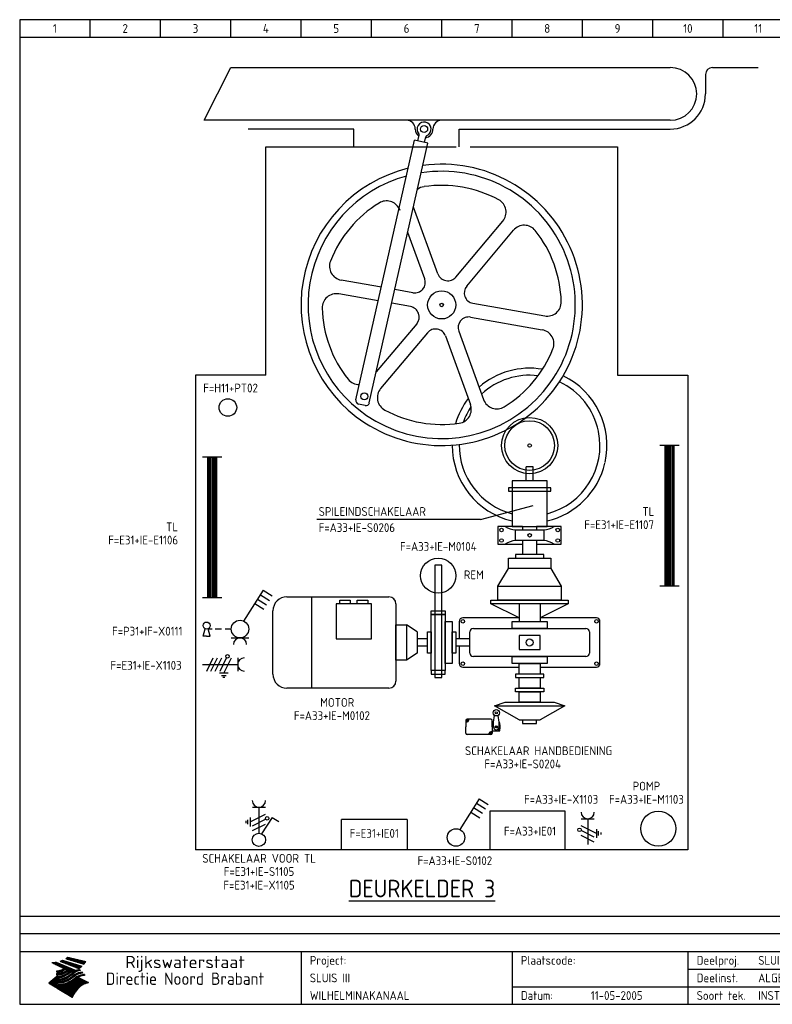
# Model space of a CAD drawing. Extents: x 10 to 411, y 10 to 290.
# Tile 1 of 2: x 10 to 224, y 10 to 290. Entities that reach past the tile are written whole.
import ezdxf
from ezdxf.enums import TextEntityAlignment as Align

# ---------------------------------------------------------------- set-up
doc = ezdxf.new("R2010")
doc.units = 0
doc.header["$MEASUREMENT"] = 0
for name, color, linetype in [('0-25', 7, 'Continuous'), ('0-35', 2, 'Continuous'), ('0-50', 3, 'Continuous'), ('B-25', 7, 'Continuous'), ('B-50', 3, 'Continuous'), ('S-25', 7, 'Continuous')]:
    doc.layers.add(name, color=color, linetype=linetype)
doc.styles.add('ISO', font='iso.shx')
doc.styles.get("Standard").update_dxf_attribs({"font": 'iso.shx'})
doc.styles.add('TXT', font='iso.shx')

# ---------------------------------------------------------------- blocks, each defined once
blk = doc.blocks.new('KADERA3')
at = {"layer": '0-25'}
for p, q in [((30, 285), (30, 290)), ((50, 285), (50, 290)), ((70, 285), (70, 290)), ((90, 285), (90, 290)), ((110, 285), (110, 290)), ((130, 285), (130, 290)), ((150, 285), (150, 290)), ((170, 285), (170, 290)), ((190, 285), (190, 290)), ((210, 285), (210, 290)), ((10, 285), (410, 285)), ((410, 35), (10, 35)), ((410, 30), (10, 30)), ((200, 20), (275, 20)), ((150, 15), (335, 15))]:
    blk.add_line(p, q, dxfattribs=at)
at = {"layer": '0-25', "color": 7}
for p, q in [((21.94, 22.42), (22.53, 22.42)), ((22.06, 22.48), (22.36, 22.48)), ((22.18, 22.53), (27.65, 20.8)), ((22.18, 22.53), (27.65, 20.8)), ((23.14, 22.99), (28.22, 21.46)), ((23.14, 22.99), (28.22, 21.46)), ((23.15, 22.98), (25.33, 22.98)), ((23.23, 23.04), (25.09, 23.04)), ((23.32, 23.1), (24.84, 23.1)), ((23.34, 22.93), (25.57, 22.93)), ((23.4, 23.15), (24.6, 23.15)), ((23.49, 23.21), (24.36, 23.21)), ((23.52, 22.87), (25.81, 22.87)), ((23.57, 23.27), (24.12, 23.27)), ((23.64, 23.32), (23.87, 23.32)), ((23.7, 23.36), (28.82, 22.17)), ((23.7, 23.36), (28.82, 22.17)), ((23.71, 22.82), (26.06, 22.82)), ((23.9, 22.76), (26.3, 22.76)), ((24.09, 22.7), (26.54, 22.7)), ((24.27, 22.65), (26.78, 22.65)), ((24.46, 22.59), (27.03, 22.59)), ((24.65, 22.53), (27.27, 22.53)), ((24.84, 22.48), (27.51, 22.48)), ((25.02, 22.42), (27.75, 22.42)), ((19.1, 21.89), (25.12, 19)), ((19.1, 21.89), (25.12, 19)), ((19.17, 21.86), (20.7, 21.86)), ((19.29, 21.8), (20.83, 21.8)), ((19.4, 21.75), (20.96, 21.75)), ((19.52, 21.69), (21.09, 21.69)), ((19.64, 21.63), (21.22, 21.63)), ((19.74, 21.92), (20.56, 21.92)), ((19.75, 21.58), (21.36, 21.58)), ((19.87, 21.52), (21.49, 21.52)), ((19.99, 21.47), (21.62, 21.47)), ((20.11, 21.41), (21.75, 21.41)), ((20.22, 21.35), (21.88, 21.35)), ((20.25, 21.97), (20.43, 21.97)), ((20.34, 21.3), (22.02, 21.3)), ((20.38, 21.99), (26.02, 19.59)), ((20.38, 21.99), (26.02, 19.59)), ((20.46, 21.24), (22.15, 21.24)), ((20.57, 21.18), (22.28, 21.18)), ((20.69, 21.13), (22.41, 21.13)), ((20.81, 21.07), (22.55, 21.07)), ((20.92, 21.02), (22.68, 21.02)), ((21.04, 20.96), (22.81, 20.96)), ((21.16, 20.9), (22.94, 20.9)), ((21.19, 19.61), (22.35, 19.61)), ((21.27, 20.85), (23.07, 20.85)), ((21.39, 20.79), (23.21, 20.79)), ((21.42, 19.67), (22.47, 19.67)), ((21.47, 22.25), (26.83, 20.19)), ((21.47, 22.25), (26.83, 20.19)), ((21.49, 22.25), (23.07, 22.25)), ((21.51, 20.73), (23.34, 20.73)), ((21.6, 22.2), (23.25, 22.2)), ((21.62, 19.72), (22.59, 19.72)), ((21.63, 20.68), (23.47, 20.68)), ((21.65, 22.31), (22.89, 22.31)), ((21.74, 20.62), (23.6, 20.62)), ((21.75, 22.14), (23.42, 22.14)), ((21.8, 22.37), (22.71, 22.37)), ((21.8, 19.78), (22.69, 19.78)), ((21.86, 20.57), (23.73, 20.57)), ((21.9, 22.08), (23.6, 22.08)), ((21.96, 19.83), (22.79, 19.83)), ((21.98, 20.51), (23.87, 20.51)), ((22.04, 22.03), (23.78, 22.03)), ((22.09, 20.45), (24, 20.45)), ((22.11, 19.89), (22.89, 19.89)), ((22.19, 21.97), (23.96, 21.97)), ((22.21, 20.4), (24.13, 20.4)), ((22.24, 19.95), (22.99, 19.95)), ((22.33, 20.34), (24.26, 20.34)), ((22.34, 21.92), (24.13, 21.92)), ((22.37, 20), (23.08, 20)), ((22.44, 20.28), (24.4, 20.28)), ((22.48, 21.86), (24.31, 21.86)), ((22.49, 20.06), (23.04, 20.06)), ((22.56, 20.23), (24.53, 20.23)), ((22.61, 20.12), (22.93, 20.12)), ((22.63, 21.8), (24.49, 21.8)), ((22.68, 20.17), (24.66, 20.17)), ((22.71, 20.17), (22.82, 20.17)), ((23.11, 20.02), (22.77, 20.2)), ((23.11, 20.02), (22.77, 20.2)), ((22.78, 21.75), (24.67, 21.75)), ((22.79, 20.12), (24.79, 20.12)), ((22.91, 20.06), (24.92, 20.06)), ((22.92, 21.69), (24.85, 21.69)), ((23.03, 20), (25.06, 20)), ((23.07, 21.63), (25.02, 21.63)), ((23.15, 19.95), (25.19, 19.95)), ((23.22, 21.58), (25.2, 21.58)), ((23.26, 19.89), (25.32, 19.89)), ((23.3, 19.61), (23.88, 19.61)), ((23.36, 21.52), (25.38, 21.52)), ((23.38, 19.83), (25.45, 19.83)), ((23.39, 19.67), (23.81, 19.67)), ((23.45, 19.7), (23.58, 19.79)), ((23.45, 19.7), (23.58, 19.79)), ((23.48, 19.72), (23.7, 19.72)), ((23.5, 19.78), (25.58, 19.78)), ((23.51, 21.47), (25.56, 21.47)), ((23.56, 19.78), (23.59, 19.78)), ((23.56, 19.39), (23.9, 19.62)), ((23.56, 19.39), (23.9, 19.62)), ((23.58, 19.79), (23.9, 19.62)), ((23.58, 19.79), (23.9, 19.62)), ((23.61, 19.72), (25.72, 19.72)), ((23.66, 21.41), (25.74, 21.41)), ((23.73, 19.67), (25.85, 19.67)), ((23.8, 21.35), (25.91, 21.35)), ((23.85, 19.61), (25.98, 19.61)), ((23.95, 21.3), (26.09, 21.3)), ((24.09, 21.24), (26.27, 21.24)), ((24.24, 21.18), (26.45, 21.18)), ((24.39, 21.13), (26.62, 21.13)), ((24.53, 21.07), (26.8, 21.07)), ((24.68, 21.02), (26.98, 21.02)), ((24.83, 20.96), (27.16, 20.96)), ((24.97, 20.9), (27.34, 20.9)), ((25.12, 20.85), (27.51, 20.85)), ((25.21, 22.37), (28, 22.37)), ((25.27, 20.79), (27.63, 20.79)), ((25.4, 22.31), (28.24, 22.31)), ((25.41, 20.73), (27.57, 20.73)), ((25.56, 20.68), (27.51, 20.68)), ((25.58, 22.25), (28.48, 22.25)), ((25.71, 20.62), (27.44, 20.62)), ((25.77, 22.2), (28.72, 22.2)), ((25.85, 20.57), (27.37, 20.57)), ((25.96, 22.14), (28.79, 22.14)), ((26, 20.51), (27.29, 20.51)), ((26.06, 19.61), (26.85, 19.61)), ((26.15, 22.08), (28.75, 22.08)), ((26.15, 20.45), (27.22, 20.45)), ((26.21, 19.67), (27.23, 19.67)), ((26.29, 20.4), (27.14, 20.4)), ((26.33, 22.03), (28.71, 22.03)), ((26.44, 20.34), (27.06, 20.34)), ((26.44, 19.72), (27.18, 19.72)), ((26.52, 21.97), (28.66, 21.97)), ((26.59, 20.28), (26.97, 20.28)), ((26.71, 21.92), (28.62, 21.92)), ((26.73, 20.23), (26.89, 20.23)), ((26.9, 21.86), (28.57, 21.86)), ((27.08, 21.8), (28.52, 21.8)), ((27.13, 19.78), (27.25, 19.64)), ((27.13, 19.78), (27.25, 19.64)), ((27.27, 21.75), (28.48, 21.75)), ((27.46, 21.69), (28.43, 21.69)), ((27.65, 21.63), (28.38, 21.63)), ((27.83, 21.58), (28.33, 21.58)), ((28.02, 21.52), (28.28, 21.52)), ((28.21, 21.47), (28.22, 21.47)), ((20.58, 17.88), (18.3, 16)), ((20.58, 17.88), (18.3, 16)), ((19.33, 16.85), (21.07, 16.85)), ((19.4, 16.91), (21.55, 16.91)), ((19.47, 16.97), (21.88, 16.97)), ((19.54, 17.02), (22.13, 17.02)), ((19.61, 17.08), (22.34, 17.08)), ((19.67, 17.13), (20.6, 17.13)), ((19.74, 17.19), (20.6, 17.19)), ((19.81, 17.25), (20.6, 17.25)), ((19.88, 17.3), (20.6, 17.3)), ((19.95, 17.36), (20.6, 17.36)), ((20.01, 17.42), (20.6, 17.42)), ((20.08, 17.47), (20.93, 17.47)), ((20.15, 17.53), (21.26, 17.53)), ((20.22, 17.58), (21.51, 17.58)), ((20.29, 17.64), (21.72, 17.64)), ((20.35, 17.7), (21.9, 17.7)), ((20.42, 17.75), (22.07, 17.75)), ((20.49, 17.81), (22.22, 17.81)), ((20.56, 17.87), (22.36, 17.87)), ((20.6, 19.11), (20.58, 19.51)), ((20.6, 19.11), (20.58, 19.51)), ((20.58, 19.5), (22.09, 19.5)), ((20.58, 19.44), (21.95, 19.44)), ((20.59, 19.38), (21.79, 19.38)), ((20.59, 19.33), (21.62, 19.33)), ((20.59, 19.27), (21.42, 19.27)), ((20.6, 19.22), (21.2, 19.22)), ((20.6, 19.16), (20.93, 19.16)), ((20.6, 19.11), (20.69, 19.12)), ((20.6, 19.11), (20.69, 19.12)), ((20.6, 18.79), (20.77, 18.81)), ((20.6, 18.79), (20.77, 18.81)), ((20.6, 18.29), (20.6, 18.79)), ((20.6, 18.29), (20.6, 18.79)), ((20.6, 18.77), (22.46, 18.77)), ((20.6, 18.71), (22.33, 18.71)), ((20.6, 18.65), (22.19, 18.65)), ((20.6, 18.6), (22.04, 18.6)), ((20.6, 18.54), (21.87, 18.54)), ((20.6, 18.48), (21.68, 18.48)), ((20.6, 18.43), (21.46, 18.43)), ((20.6, 18.37), (21.21, 18.37)), ((20.6, 18.32), (20.87, 18.32)), ((20.6, 18.29), (20.88, 18.32)), ((20.6, 18.29), (20.88, 18.32)), ((20.6, 17.88), (20.86, 17.91)), ((20.6, 17.88), (20.86, 17.91)), ((20.6, 17.43), (20.97, 17.48)), ((20.6, 17.43), (20.97, 17.48)), ((20.6, 17.43), (20.6, 17.09)), ((20.6, 17.43), (20.6, 17.09)), ((20.6, 17.09), (21.26, 17.16)), ((20.6, 17.09), (21.26, 17.16)), ((20.6, 16.8), (21.37, 16.89)), ((20.6, 16.8), (21.37, 16.89)), ((20.6, 16.8), (20.6, 16.45)), ((20.6, 16.8), (20.6, 16.45)), ((20.9, 19.55), (22.23, 19.55)), ((20.9, 18.82), (22.59, 18.82)), ((20.98, 17.92), (22.5, 17.92)), ((21.02, 17.13), (22.53, 17.13)), ((21.32, 18.88), (22.71, 18.88)), ((21.32, 17.98), (22.62, 17.98)), ((21.47, 17.19), (22.7, 17.19)), ((21.59, 18.03), (22.74, 18.03)), ((21.61, 18.93), (22.82, 18.93)), ((21.77, 17.25), (22.85, 17.25)), ((21.8, 18.09), (22.85, 18.09)), ((21.84, 18.99), (22.92, 18.99)), ((21.99, 18.15), (22.95, 18.15)), ((22.01, 17.3), (22.99, 17.3)), ((22.03, 19.05), (23.03, 19.05)), ((22.16, 18.2), (23.05, 18.2)), ((22.21, 19.1), (23.12, 19.1)), ((22.21, 17.36), (23.12, 17.36)), ((22.31, 18.26), (23.15, 18.26)), ((22.36, 19.16), (23.22, 19.16)), ((22.39, 17.42), (23.24, 17.42)), ((22.45, 18.32), (23.24, 18.32)), ((22.51, 19.22), (23.3, 19.22)), ((22.56, 17.47), (23.36, 17.47)), ((22.59, 18.37), (23.33, 18.37)), ((22.64, 19.27), (23.39, 19.27)), ((22.71, 18.43), (23.42, 18.43)), ((22.71, 17.53), (23.47, 17.53)), ((22.77, 19.33), (23.47, 19.33)), ((22.83, 18.48), (23.5, 18.48)), ((22.84, 17.58), (23.57, 17.58)), ((22.89, 19.38), (23.55, 19.38)), ((22.94, 18.54), (23.58, 18.54)), ((22.96, 16.85), (23.86, 16.85)), ((22.97, 17.64), (23.67, 17.64)), ((23, 19.44), (23.63, 19.44)), ((23.04, 18.6), (23.66, 18.6)), ((23.1, 19.5), (23.72, 19.5)), ((23.1, 17.7), (23.77, 17.7)), ((23.12, 16.91), (23.96, 16.91)), ((23.14, 18.65), (23.74, 18.65)), ((23.21, 19.55), (23.8, 19.55)), ((23.21, 17.75), (23.86, 17.75)), ((23.24, 18.71), (23.82, 18.71)), ((23.26, 16.97), (24.05, 16.97)), ((23.32, 17.81), (23.95, 17.81)), ((23.33, 18.77), (23.91, 18.77)), ((23.39, 17.02), (24.14, 17.02)), ((23.42, 18.82), (23.99, 18.82)), ((23.42, 17.87), (24.03, 17.87)), ((23.51, 18.88), (24.07, 18.88)), ((23.52, 17.92), (24.11, 17.92)), ((23.52, 17.08), (24.22, 17.08)), ((23.54, 18.9), (24.3, 19.42)), ((23.54, 18.9), (24.3, 19.42)), ((23.59, 18.93), (24.15, 18.93)), ((23.62, 17.98), (24.2, 17.98)), ((23.63, 17.13), (24.3, 17.13)), ((23.65, 18.59), (24.62, 19.25)), ((23.65, 18.59), (24.62, 19.25)), ((23.67, 18.99), (24.23, 18.99)), ((23.71, 18.03), (24.28, 18.03)), ((23.75, 19.05), (24.32, 19.05)), ((23.75, 17.19), (24.38, 17.19)), ((23.79, 18.09), (24.36, 18.09)), ((23.83, 19.1), (24.4, 19.1)), ((23.85, 17.25), (24.46, 17.25)), ((23.88, 18.15), (24.44, 18.15)), ((23.92, 19.16), (24.48, 19.16)), ((23.94, 18.19), (25.23, 19.07)), ((23.94, 18.19), (25.23, 19.07)), ((23.95, 17.3), (24.55, 17.3)), ((23.96, 19.55), (25.96, 19.55)), ((23.96, 18.2), (24.53, 18.2)), ((24, 19.22), (24.56, 19.22)), ((24.04, 18.26), (24.61, 18.26)), ((24.05, 17.36), (24.63, 17.36)), ((24.06, 17.88), (25.34, 18.76)), ((24.06, 17.88), (25.34, 18.76)), ((24.08, 19.5), (25.88, 19.5)), ((24.08, 19.27), (24.58, 19.27)), ((24.13, 18.32), (24.69, 18.32)), ((24.14, 17.42), (24.71, 17.42)), ((24.16, 19.33), (24.47, 19.33)), ((24.2, 19.44), (25.79, 19.44)), ((24.21, 18.37), (24.77, 18.37)), ((24.23, 17.47), (24.79, 17.47)), ((24.24, 17.48), (25.52, 18.36)), ((24.24, 17.48), (25.52, 18.36)), ((24.25, 19.38), (24.36, 19.38)), ((24.29, 18.43), (24.85, 18.43)), ((24.3, 19.42), (24.62, 19.25)), ((24.3, 19.42), (24.62, 19.25)), ((24.31, 19.38), (25.71, 19.38)), ((24.31, 17.53), (24.87, 17.53)), ((24.35, 17.17), (25.64, 18.05)), ((24.35, 17.17), (25.64, 18.05)), ((24.37, 18.48), (24.94, 18.48)), ((24.39, 17.58), (24.96, 17.58)), ((24.43, 19.33), (25.62, 19.33)), ((24.45, 18.54), (25.02, 18.54)), ((24.47, 17.64), (25.04, 17.64)), ((24.54, 18.6), (25.1, 18.6)), ((24.55, 19.27), (25.54, 19.27)), ((24.56, 17.7), (25.12, 17.7)), ((24.62, 18.65), (25.18, 18.65)), ((24.63, 16.72), (25.91, 17.6)), ((24.63, 16.72), (25.91, 17.6)), ((24.64, 17.75), (25.2, 17.75)), ((24.67, 19.22), (25.45, 19.22)), ((24.7, 18.71), (25.27, 18.71)), ((24.72, 17.81), (25.29, 17.81)), ((24.78, 19.16), (25.37, 19.16)), ((24.78, 18.77), (25.34, 18.77)), ((24.8, 17.87), (25.37, 17.87)), ((24.82, 16.85), (28.23, 16.85)), ((24.87, 18.82), (25.4, 18.82)), ((24.89, 17.92), (25.45, 17.92)), ((24.9, 19.1), (25.28, 19.1)), ((24.9, 16.91), (28.11, 16.91)), ((24.95, 18.88), (25.45, 18.88)), ((24.97, 17.98), (25.53, 17.98)), ((24.99, 16.97), (28, 16.97)), ((25.02, 19.05), (25.2, 19.05)), ((25.03, 18.93), (25.51, 18.93)), ((25.05, 18.03), (25.61, 18.03)), ((25.07, 17.02), (27.89, 17.02)), ((25.11, 18.99), (25.57, 18.99)), ((26.02, 19.59), (25.12, 19)), ((26.02, 19.59), (25.12, 19)), ((25.13, 18.09), (25.68, 18.09)), ((25.15, 17.08), (27.77, 17.08)), ((25.19, 19.05), (25.63, 19.05)), ((25.21, 18.15), (25.75, 18.15)), ((25.23, 17.13), (27.66, 17.13)), ((25.26, 19.1), (25.7, 19.1)), ((25.3, 18.2), (25.82, 18.2)), ((25.31, 17.19), (27.55, 17.19)), ((25.33, 19.16), (25.77, 19.16)), ((25.38, 18.26), (25.89, 18.26)), ((25.39, 19.22), (25.85, 19.22)), ((25.4, 17.25), (27.43, 17.25)), ((25.46, 18.32), (25.97, 18.32)), ((25.47, 19.27), (25.93, 19.27)), ((25.48, 17.3), (27.32, 17.3)), ((25.54, 19.33), (26.03, 19.33)), ((25.54, 18.37), (26.06, 18.37)), ((25.56, 17.36), (27.21, 17.36)), ((25.62, 18.43), (26.14, 18.43)), ((25.63, 19.38), (26.13, 19.38)), ((25.64, 17.42), (27.1, 17.42)), ((25.7, 18.48), (26.24, 18.48)), ((25.72, 19.44), (26.24, 19.44)), ((25.73, 17.47), (26.98, 17.47)), ((25.79, 18.54), (26.34, 18.54)), ((25.81, 17.53), (26.87, 17.53)), ((25.82, 19.5), (26.36, 19.5)), ((25.89, 18.6), (26.46, 18.6)), ((25.89, 17.58), (26.76, 17.58)), ((25.93, 19.55), (26.53, 19.55)), ((25.96, 17.64), (26.64, 17.64)), ((25.99, 18.65), (26.58, 18.65)), ((26.04, 17.7), (26.59, 17.7)), ((26.1, 18.71), (26.72, 18.71)), ((26.12, 17.75), (26.67, 17.75)), ((26.2, 17.81), (26.76, 17.81)), ((26.23, 18.77), (26.89, 18.77)), ((26.29, 17.87), (26.86, 17.87)), ((26.37, 18.82), (27.09, 18.82)), ((26.39, 17.92), (26.97, 17.92)), ((26.49, 17.98), (27.09, 17.98)), ((26.53, 18.88), (27.34, 18.88)), ((26.56, 17.68), (29.54, 16.2)), ((26.56, 17.68), (29.54, 16.2)), ((26.6, 18.03), (27.22, 18.03)), ((26.72, 18.09), (27.38, 18.09)), ((26.73, 18.93), (27.66, 18.93)), ((26.85, 18.15), (27.56, 18.15)), ((26.99, 18.99), (27.9, 18.99)), ((27, 18.2), (27.8, 18.2)), ((27.18, 18.26), (28.13, 18.26)), ((27.26, 19.05), (27.84, 19.05)), ((27.39, 18.32), (28.47, 18.32)), ((27.7, 18.37), (28.49, 18.37)), ((27.78, 19.1), (27.93, 18.96)), ((27.78, 19.1), (27.93, 18.96)), ((28, 18.43), (28.44, 18.43)), ((28.39, 18.48), (28.54, 18.32)), ((28.39, 18.48), (28.54, 18.32)), ((24.94, 11.97), (18.3, 16)), ((24.94, 11.97), (18.3, 16)), ((18.31, 16.01), (20.96, 16.01)), ((18.38, 16.07), (21.46, 16.07)), ((18.38, 15.95), (20.6, 15.95)), ((18.45, 16.12), (21.88, 16.12)), ((18.47, 15.9), (20.6, 15.9)), ((18.52, 16.18), (22.15, 16.18)), ((18.57, 15.84), (20.6, 15.84)), ((18.59, 16.23), (22.38, 16.23)), ((18.65, 16.29), (22.58, 16.29)), ((18.66, 15.78), (20.6, 15.78)), ((18.72, 16.35), (22.75, 16.35)), ((18.75, 15.73), (20.6, 15.73)), ((18.79, 16.4), (22.91, 16.4)), ((18.85, 15.67), (20.6, 15.67)), ((18.86, 16.46), (20.6, 16.46)), ((18.93, 16.52), (20.6, 16.52)), ((18.94, 15.62), (20.6, 15.62)), ((18.99, 16.57), (20.6, 16.57)), ((19.03, 15.56), (27.83, 15.56)), ((19.06, 16.63), (20.6, 16.63)), ((19.12, 15.5), (27.75, 15.5)), ((19.13, 16.68), (20.6, 16.68)), ((19.2, 16.74), (20.6, 16.74)), ((19.22, 15.45), (27.66, 15.45)), ((19.27, 16.8), (20.6, 16.8)), ((19.31, 15.39), (27.58, 15.39)), ((19.4, 15.33), (27.5, 15.33)), ((19.49, 15.28), (27.43, 15.28)), ((19.59, 15.22), (27.36, 15.22)), ((19.68, 15.17), (27.29, 15.17)), ((19.77, 15.11), (27.22, 15.11)), ((19.86, 15.05), (27.15, 15.05)), ((19.96, 15), (27.09, 15)), ((20.05, 14.94), (27.02, 14.94)), ((20.14, 14.88), (26.96, 14.88)), ((20.24, 14.83), (26.9, 14.83)), ((20.33, 14.77), (26.84, 14.77)), ((20.42, 14.72), (26.79, 14.72)), ((20.51, 14.66), (26.73, 14.66)), ((20.6, 16.45), (21.56, 16.56)), ((20.6, 16.45), (21.56, 16.56)), ((20.6, 15.97), (21.67, 16.09)), ((20.6, 15.97), (21.67, 16.09)), ((20.6, 15.97), (20.6, 15.58)), ((20.6, 15.97), (20.6, 15.58)), ((20.6, 15.58), (21.95, 15.73)), ((20.6, 15.58), (21.95, 15.73)), ((20.61, 14.6), (26.68, 14.6)), ((20.7, 16.46), (23.06, 16.46)), ((20.7, 14.55), (26.62, 14.55)), ((20.79, 14.49), (26.57, 14.49)), ((20.88, 14.43), (26.52, 14.43)), ((20.94, 15.62), (27.92, 15.62)), ((20.98, 14.38), (26.47, 14.38)), ((21.07, 14.32), (26.42, 14.32)), ((21.16, 14.27), (26.38, 14.27)), ((21.2, 16.52), (23.2, 16.52)), ((21.25, 14.21), (26.33, 14.21)), ((21.35, 14.15), (26.29, 14.15)), ((21.44, 14.1), (26.24, 14.1)), ((21.45, 15.67), (28.01, 15.67)), ((21.53, 14.04), (26.2, 14.04)), ((21.72, 16.57), (23.32, 16.57)), ((21.96, 15.73), (28.11, 15.73)), ((22.1, 16.63), (23.44, 16.63)), ((22.34, 15.78), (28.21, 15.78)), ((22.38, 16.68), (23.56, 16.68)), ((22.6, 16.74), (23.66, 16.74)), ((22.62, 15.84), (28.33, 15.84)), ((22.79, 16.8), (23.77, 16.8)), ((22.84, 15.9), (28.52, 15.9)), ((23.04, 15.95), (28.71, 15.95)), ((23.21, 16.01), (28.9, 16.01)), ((23.37, 16.07), (29.08, 16.07)), ((23.51, 16.12), (29.27, 16.12)), ((29.41, 16.17), (23.65, 16.17)), ((23.77, 16.23), (29.47, 16.23)), ((23.89, 16.29), (29.36, 16.29)), ((24, 16.35), (29.24, 16.35)), ((24.11, 16.4), (29.13, 16.4)), ((24.21, 16.46), (29.02, 16.46)), ((24.31, 16.52), (28.91, 16.52)), ((24.4, 16.57), (28.79, 16.57)), ((24.49, 16.63), (28.68, 16.63)), ((24.57, 16.68), (28.57, 16.68)), ((24.66, 16.74), (28.45, 16.74)), ((24.74, 16.8), (28.34, 16.8)), ((28.29, 15.83), (29.54, 16.2)), ((28.29, 15.83), (29.54, 16.2)), ((29.54, 16.2), (29.45, 16.17)), ((29.54, 16.2), (29.45, 16.17)), ((29.46, 16.18), (29.47, 16.18)), ((21.63, 13.98), (26.16, 13.98)), ((21.72, 13.93), (26.12, 13.93)), ((21.81, 13.87), (26.08, 13.87)), ((21.9, 13.82), (26.04, 13.82)), ((22, 13.76), (26, 13.76)), ((22.09, 13.7), (25.96, 13.7)), ((22.18, 13.65), (25.93, 13.65)), ((22.27, 13.59), (25.89, 13.59)), ((22.37, 13.53), (25.86, 13.53)), ((22.46, 13.48), (25.82, 13.48)), ((22.55, 13.42), (25.79, 13.42)), ((22.65, 13.37), (25.76, 13.37)), ((22.74, 13.31), (25.73, 13.31)), ((22.83, 13.25), (25.69, 13.25)), ((22.92, 13.2), (25.66, 13.2)), ((23.02, 13.14), (25.63, 13.14)), ((23.11, 13.08), (25.59, 13.08)), ((23.2, 13.03), (25.56, 13.03)), ((23.29, 12.97), (25.53, 12.97)), ((23.39, 12.92), (25.5, 12.92)), ((23.48, 12.86), (25.46, 12.86)), ((23.57, 12.8), (25.43, 12.8)), ((23.66, 12.75), (25.4, 12.75)), ((23.76, 12.69), (25.36, 12.69)), ((23.85, 12.63), (25.33, 12.63)), ((23.94, 12.58), (25.3, 12.58)), ((24.04, 12.52), (25.26, 12.52)), ((24.13, 12.47), (25.23, 12.47)), ((24.22, 12.41), (25.2, 12.41)), ((24.31, 12.35), (25.17, 12.35)), ((24.41, 12.3), (25.13, 12.3)), ((24.5, 12.24), (25.1, 12.24)), ((24.59, 12.18), (25.07, 12.18)), ((24.68, 12.13), (25.03, 12.13)), ((24.78, 12.07), (25, 12.07)), ((24.87, 12.02), (24.97, 12.02)), ((24.94, 11.97), (25.81, 13.45)), ((24.94, 11.97), (25.81, 13.45))]:
    blk.add_line(p, q, dxfattribs=at)
for centre, radius, start, end in [((19.84, 27.26), 5.27, 288.0217, 296.3084), ((19.84, 27.26), 5.27, 288.0217, 296.3084), ((20.49, 27.56), 5.28, 300.0654, 307.393), ((20.49, 27.56), 5.28, 300.0654, 307.393), ((19.15, 29.7), 7.8, 269.6055, 279.0886), ((19.15, 29.7), 7.8, 269.6055, 279.0886), ((19.93, 25.38), 5.91, 276.3402, 298.7463), ((19.93, 25.38), 5.91, 276.3402, 298.7463), ((19.84, 25.09), 6.03, 278.129, 302.868), ((19.84, 25.09), 6.03, 278.129, 302.868), ((20.35, 24.56), 5.76, 274.164, 302.5474), ((20.35, 24.56), 5.76, 274.164, 302.5474), ((27.05, 17.17), 2.63, 107.4286, 133.7799), ((27.05, 17.17), 2.63, 107.4286, 133.7799), ((27.01, 16.84), 2.93, 87.7348, 104.8316), ((27.01, 16.84), 2.93, 87.7348, 104.8316), ((27.37, 15.71), 3.93, 91.7838, 103.2817), ((27.37, 15.71), 3.93, 91.7838, 103.2817), ((24.11, 24.7), 5.26, 301.1147, 312.2814), ((24.11, 24.7), 5.26, 301.1147, 312.2814), ((21.95, 27.32), 8.59, 316.9248, 323.1399), ((21.95, 27.32), 8.59, 316.9248, 323.1399), ((20.21, 23.78), 5.91, 273.6149, 304.3803), ((20.21, 23.78), 5.91, 273.6149, 304.3803), ((20.05, 24.28), 6.02, 277.9472, 305.7139), ((20.05, 24.28), 6.02, 277.9472, 305.7139), ((20.04, 23.49), 6.09, 278.8115, 306.4242), ((20.04, 23.49), 6.09, 278.8115, 306.4242), ((20.53, 23.07), 5.96, 277.0519, 304.973), ((20.53, 23.07), 5.96, 277.0519, 304.973), ((20.72, 22.76), 5.91, 276.3402, 304.3803), ((20.72, 22.76), 5.91, 276.3402, 304.3803), ((21.06, 22.34), 5.81, 274.9043, 303.1745), ((21.06, 22.34), 5.81, 274.9043, 303.1745), ((20.82, 22.06), 6.04, 278.1111, 305.8489), ((20.82, 22.06), 6.04, 278.1111, 305.8489), ((27.45, 16.91), 2.81, 110.4143, 138.7411), ((27.45, 16.91), 2.81, 110.4143, 138.7411), ((27.57, 15.64), 3.4, 98.1566, 126.9045), ((27.57, 15.64), 3.4, 98.1566, 126.9045), ((27.91, 15.54), 3.39, 100.5835, 132.088), ((27.91, 15.54), 3.39, 100.5835, 132.088), ((28.21, 14.74), 3.67, 95.7581, 128.7216), ((28.21, 14.74), 3.67, 95.7581, 128.7216), ((28.4, 15.05), 3.21, 96.3886, 125.0052), ((28.4, 15.05), 3.21, 96.3886, 125.0052), ((27.82, 16.31), 2.8, 90.634, 105.1984), ((27.82, 16.31), 2.8, 90.634, 105.1984), ((28.19, 15.04), 3.93, 93.8342, 103.2817), ((28.19, 15.04), 3.93, 93.8342, 103.2817), ((28.58, 15.69), 2.8, 93.8141, 105.1984), ((28.58, 15.69), 2.8, 93.8141, 105.1984), ((28.95, 14.41), 3.93, 96.0135, 103.2817), ((28.95, 14.41), 3.93, 96.0135, 103.2817), ((21.3, 21.6), 5.91, 276.3402, 304.3803), ((21.3, 21.6), 5.91, 276.3402, 304.3803), ((31.24, 10.26), 6.3, 117.9568, 149.6251), ((31.24, 10.26), 6.3, 117.9568, 149.6251)]:
    blk.add_arc(centre, radius, start, end, dxfattribs=at)
at = {"layer": '0-35'}
for p, q in [((90, 25), (90, 10)), ((150, 25), (150, 10)), ((200, 25), (200, 10))]:
    blk.add_line(p, q, dxfattribs=at)
at = {"layer": '0-50'}
blk.add_line((10, 25), (410, 25), dxfattribs=at)
blk.add_lwpolyline([(10, 10), (410, 10), (410, 290), (10, 290)], close=True, dxfattribs=at)
at = {"layer": '0-25', "style": 'ISO'}
for s, p in [('Project:', (92.5, 22.5)), ('Plaatscode:', (152.5, 22.5)), ('Deelproj.', (202.5, 22.5)), ('Deelinst.', (202.5, 17.5)), ('Datum:', (152.5, 12.5)), ('Soort tek.', (202.5, 12.5))]:
    blk.add_text(s, height=2.5, dxfattribs=at).set_placement(p, align=Align.MIDDLE_LEFT)
for tag, p in [('STR1', (20, 287.5)), ('STR2', (40, 287.5)), ('STR3', (60, 287.5)), ('STR4', (80, 287.5)), ('STR5', (100, 287.5)), ('STR6', (120, 287.5)), ('STR7', (140, 287.5)), ('STR8', (160, 287.5)), ('STR9', (180, 287.5)), ('STR10', (200, 287.5)), ('STR11', (220, 287.5)), ('STR12', (240, 287.5)), ('STR13', (260, 287.5)), ('STR14', (280, 287.5)), ('STR15', (300, 287.5)), ('STR16', (320, 287.5)), ('STR17', (340, 287.5)), ('STR18', (360, 287.5)), ('STR19', (380, 287.5)), ('STR20', (400, 287.5)), ('W', (180, 12.5)), ('Z', (310, 12.5)), ('Y', (327.5, 12.5))]:
    blk.add_attdef(tag, text='', height=2.5, dxfattribs=at).set_placement(p, align=Align.MIDDLE)
for tag, p in [('N', (220, 22.5)), ('B', (92.5, 17.5)), ('P', (220, 17.5)), ('C', (92.5, 12.5)), ('U', (220, 12.5)), ('REV', (295, 12.5))]:
    blk.add_attdef(tag, text='', height=2.5, dxfattribs=at).set_placement(p, align=Align.MIDDLE_LEFT)
at = {"layer": '0-35', "style": 'ISO', "width": 1.182609}
blk.add_text('Rijkswaterstaat', height=3.5, dxfattribs=at).set_placement((40, 20.28), (74, 20.28), align=Align.FIT)
at = {"layer": '0-35', "color": 2, "style": 'ISO', "width": 1.016949}
blk.add_text('Directie Noord Brabant', height=3.5, dxfattribs=at).set_placement((34.5, 15.53), (79.5, 15.53), align=Align.FIT)
at = {"layer": '0-35', "style": 'ISO'}
blk.add_attdef('RNR', text='', height=3.5, dxfattribs=at).set_placement((305, 17.5), align=Align.MIDDLE)
for tag, p in [('X', (178.5, 17.5)), ('FORM', (402.5, 15))]:
    blk.add_attdef(tag, text='', height=3.5, dxfattribs=at).set_placement(p, align=Align.MIDDLE_LEFT)
at = {"layer": '0-50', "style": 'ISO'}
for tag, p in [('M', (342.5, 15)), ('O', (365, 15))]:
    blk.add_attdef(tag, text='', height=5, dxfattribs=at).set_placement(p, align=Align.MIDDLE)
blk.add_attdef('Q', text='', height=5, dxfattribs=at).set_placement((382.5, 15), align=Align.MIDDLE_LEFT)

msp = doc.modelspace()

# ---------------------------------------------------------------- linework, layer by layer
for p, q in [((62.5, 261.39), (70, 276.39)), ((70, 276.39), (195, 276.39)), ((207, 276.39), (220, 276.39)), ((205, 274.39), (205, 268.89)), ((195, 261.39), (62.5, 261.39)), ((105, 258.89), (75, 258.89)), ((105, 253.89), (105, 258.89)), ((135, 253.89), (135, 258.89)), ((135, 258.89), (195, 258.89)), ((105.62, 181.9), (122.29, 255.73)), ((109.42, 181.04), (126.09, 254.87)), ((126.09, 254.87), (122.29, 255.73)), ((123.24, 255.51), (123.61, 257.13)), ((125.14, 255.08), (125.51, 256.7)), ((80, 188.89), (80, 253.89)), ((80, 253.89), (134.13, 253.89)), ((138.13, 253.89), (155, 253.89)), ((155, 253.89), (180, 253.89)), ((180, 253.89), (180, 188.89)), ((117.9, 236.29), (118.07, 235.82)), ((128.92, 217.71), (122, 236.73)), ((134.03, 216.81), (147.36, 232.69)), ((137.1, 214.24), (150.43, 230.12)), ((125.16, 216.34), (120.37, 229.51)), ((112.85, 213.94), (101.4, 215.96)), ((121.82, 212.36), (116.7, 213.26)), ((111.97, 210.04), (100.71, 212.02)), ((121.12, 208.42), (115.82, 209.36)), ((138.88, 209.35), (159.29, 205.75)), ((138.18, 205.41), (158.6, 201.81)), ((122.9, 203.54), (111.41, 189.84)), ((125.97, 200.97), (112.64, 185.08)), ((131.08, 200.07), (138.17, 180.58)), ((134.84, 201.43), (141.93, 181.95)), ((80, 188.89), (60, 188.89)), ((60, 188.89), (60, 53.89)), ((180, 188.89), (200, 188.89)), ((200, 188.89), (200, 53.89)), ((108.23, 180.29), (106.37, 180.71)), ((197.5, 168.89), (192, 168.89)), ((193.5, 168.89), (196, 168.89)), ((193.5, 128.89), (193.5, 168.89)), ((193.8, 168.89), (193.8, 128.89)), ((194.2, 168.89), (194.2, 128.89)), ((194.6, 168.89), (194.6, 128.89)), ((195, 168.89), (195, 128.89)), ((195.4, 168.89), (195.4, 128.89)), ((195.8, 168.89), (195.8, 128.89)), ((196, 168.89), (196, 128.89)), ((67.5, 165.59), (62, 165.59)), ((63.5, 165.59), (66, 165.59)), ((63.5, 125.59), (63.5, 165.59)), ((63.8, 165.59), (63.8, 125.59)), ((64.2, 165.59), (64.2, 125.59)), ((64.6, 165.59), (64.6, 125.59)), ((65, 165.59), (65, 125.59)), ((65.4, 165.59), (65.4, 125.59)), ((65.8, 165.59), (65.8, 125.59)), ((66, 165.59), (66, 125.59)), ((156, 162.89), (154, 162.89)), ((154, 158.89), (154, 162.89)), ((156, 158.89), (156, 162.89)), ((149, 156.89), (149, 155.89)), ((161, 156.89), (149, 156.89)), ((150, 158.89), (150, 145.89)), ((160, 158.89), (150, 158.89)), ((160, 145.89), (160, 158.89)), ((161, 155.89), (161, 156.89)), ((149, 155.89), (161, 155.89)), ((141, 147.89), (156, 151.89)), ((150, 148.89), (150, 146.89)), ((160, 146.89), (160, 148.89)), ((141, 147.89), (94.49, 147.89)), ((146, 145.89), (146, 140.89)), ((153, 145.89), (146, 145.89)), ((150, 145.89), (160, 145.89)), ((153, 145.89), (153, 144.89)), ((164, 145.89), (157, 145.89)), ((157, 145.89), (157, 144.89)), ((164, 140.89), (164, 145.89)), ((151, 144.89), (159, 144.89)), ((151, 141.89), (151, 144.89)), ((159, 144.89), (159, 141.89)), ((146, 140.89), (153, 140.89)), ((159, 141.89), (151, 141.89)), ((153, 141.89), (153, 137.89)), ((157, 141.89), (157, 137.89)), ((157, 140.89), (164, 140.89)), ((159, 137.89), (151, 137.89)), ((151, 137.89), (151, 136.89)), ((159, 136.89), (159, 137.89)), ((130, 134.89), (128, 134.89)), ((128, 134.89), (128, 102.89)), ((130, 102.89), (130, 134.89)), ((149, 136.89), (161, 136.89)), ((149, 133.89), (149, 136.89)), ((151, 136.89), (159, 136.89)), ((161, 136.89), (161, 133.89)), ((146, 128.89), (149, 133.89)), ((161, 133.89), (149, 133.89)), ((161, 133.89), (164, 128.89)), ((146, 128.89), (164, 128.89)), ((146, 124.89), (146, 128.89)), ((164, 128.89), (164, 124.89)), ((197.5, 128.89), (192, 128.89)), ((196, 128.89), (193.5, 128.89)), ((67.5, 125.59), (62, 125.59)), ((66, 125.59), (63.5, 125.59)), ((86, 125.89), (100, 125.89)), ((93, 125.89), (93, 99.89)), ((100, 125.89), (115, 125.89)), ((110, 123.89), (100, 123.89)), ((100, 123.89), (100, 113.89)), ((101, 123.89), (101, 124.89)), ((101, 124.89), (104, 124.89)), ((104, 123.89), (101, 123.89)), ((104, 124.89), (104, 123.89)), ((106, 123.89), (106, 124.89)), ((106, 124.89), (109, 124.89)), ((109, 123.89), (106, 123.89)), ((109, 124.89), (109, 123.89)), ((110, 113.89), (110, 123.89)), ((117, 123.89), (117, 101.89)), ((144, 124.89), (166, 124.89)), ((144, 123.89), (144, 124.89)), ((166, 123.89), (144, 123.89)), ((152, 119.89), (144, 123.89)), ((164, 124.89), (146, 124.89)), ((152, 123.89), (152, 118.89)), ((158, 123.89), (158, 118.89)), ((166, 123.89), (158, 119.89)), ((166, 124.89), (166, 123.89)), ((82, 103.89), (82, 121.89)), ((127, 121.89), (131, 121.89)), ((127, 120.89), (127, 121.89)), ((127, 120.89), (131, 120.89)), ((127, 104.89), (127, 120.89)), ((131, 120.89), (127, 120.89)), ((131, 121.89), (131, 120.89)), ((131, 120.89), (131, 104.89)), ((117, 117.89), (120, 117.89)), ((117, 107.89), (117, 117.89)), ((120, 117.89), (120, 107.89)), ((123, 115.89), (120, 117.89)), ((131, 118.89), (133, 118.89)), ((131, 106.89), (131, 118.89)), ((133, 118.89), (133, 106.89)), ((135, 118.89), (135, 113.89)), ((152, 119.89), (136, 119.89)), ((150, 118.89), (160, 118.89)), ((150, 116.89), (150, 118.89)), ((174, 119.89), (158, 119.89)), ((160, 118.89), (160, 116.89)), ((175, 106.89), (175, 118.89)), ((123, 115.89), (123, 109.89)), ((126, 115.89), (127, 115.89)), ((126, 109.89), (126, 115.89)), ((127, 115.89), (127, 109.89)), ((133, 115.89), (134, 115.89)), ((133, 109.89), (133, 115.89)), ((134, 115.89), (134, 109.89)), ((138, 109.89), (138, 115.89)), ((139, 116.89), (171, 116.89)), ((160, 116.89), (150, 116.89)), ((158, 114.89), (152, 114.89)), ((152, 114.89), (152, 110.89)), ((158, 110.89), (158, 114.89)), ((172, 115.89), (172, 109.89)), ((100, 113.89), (110, 113.89)), ((126, 113.89), (123, 113.89)), ((138, 113.89), (134, 113.89)), ((123, 109.89), (120, 107.89)), ((126, 111.89), (123, 111.89)), ((127, 109.89), (126, 109.89)), ((134, 109.89), (133, 109.89)), ((138, 111.89), (134, 111.89)), ((135, 111.89), (135, 106.89)), ((152, 110.89), (158, 110.89)), ((120, 107.89), (117, 107.89)), ((133, 106.89), (131, 106.89)), ((171, 108.89), (139, 108.89)), ((150, 108.89), (160, 108.89)), ((150, 106.89), (150, 108.89)), ((160, 106.89), (150, 106.89)), ((152, 106.89), (158, 106.89)), ((152, 103.89), (152, 106.89)), ((158, 106.89), (158, 103.89)), ((160, 108.89), (160, 106.89)), ((131, 104.89), (127, 104.89)), ((131, 104.89), (127, 104.89)), ((127, 104.89), (127, 103.89)), ((127, 103.89), (131, 103.89)), ((131, 103.89), (131, 104.89)), ((136, 105.89), (152, 105.89)), ((159, 103.89), (151, 103.89)), ((151, 103.89), (151, 102.89)), ((158, 103.89), (152, 103.89)), ((158, 105.89), (174, 105.89)), ((159, 102.89), (159, 103.89)), ((128, 102.89), (130, 102.89)), ((151, 102.89), (159, 102.89)), ((152, 102.89), (158, 102.89)), ((152, 99.89), (152, 102.89)), ((158, 102.89), (158, 99.89)), ((115, 99.89), (86, 99.89)), ((151, 99.89), (159, 99.89)), ((151, 98.89), (151, 99.89)), ((159, 98.89), (151, 98.89)), ((158, 99.89), (152, 99.89)), ((152, 98.89), (158, 98.89)), ((152, 95.89), (152, 98.89)), ((158, 98.89), (158, 95.89)), ((159, 99.89), (159, 98.89)), ((145, 94.89), (148, 95.89)), ((148, 95.89), (162, 95.89)), ((158, 95.89), (152, 95.89)), ((162, 95.89), (165, 94.89)), ((145, 94.89), (165, 94.89)), ((152, 90.89), (145, 94.89)), ((165, 94.89), (158, 90.89)), ((136.83, 90.7), (136.83, 88.9)), ((136.83, 90.3), (137.23, 90.3)), ((137.33, 90.99), (137.14, 90.42)), ((143.93, 91.1), (137.23, 91.1)), ((137.63, 91.1), (137.63, 90.7)), ((144.33, 88.9), (144.33, 90.7)), ((144.73, 90.1), (144.33, 90.1)), ((144.73, 90.2), (145.04, 92.15)), ((144.73, 88.9), (144.73, 90.2)), ((146.33, 90.2), (146.02, 92.15)), ((146.33, 88.9), (146.33, 90.2)), ((146.53, 90), (146.33, 90)), ((146.33, 89.6), (146.53, 89.6)), ((146.53, 89.6), (146.53, 90)), ((152, 90.89), (158, 90.89)), ((153, 90.89), (153, 89.89)), ((153, 89.89), (157, 89.89)), ((157, 89.89), (157, 90.89)), ((136.83, 87.1), (136.83, 88.9)), ((143.53, 86.7), (143.53, 87.1)), ((143.84, 86.82), (144.03, 87.39)), ((144.33, 87.5), (143.93, 87.5)), ((144.33, 88.9), (144.33, 87.1)), ((146.23, 87.7), (144.33, 87.7)), ((145.7, 88.66), (145.35, 89.14)), ((146.23, 87.7), (146.23, 88.3)), ((146.23, 88.3), (146.53, 88.3)), ((146.23, 88.2), (146.33, 88.2)), ((146.53, 88.2), (146.23, 88.2)), ((146.23, 87.8), (146.53, 87.8)), ((146.53, 89.5), (146.33, 89.5)), ((146.33, 88.2), (146.33, 87.8)), ((146.53, 89.5), (146.53, 88.3)), ((146.53, 87.8), (146.53, 88.2)), ((143.93, 86.7), (137.23, 86.7)), ((143.69, 64.97), (143.69, 53.89)), ((165.06, 64.97), (143.69, 64.97)), ((165.06, 53.89), (165.06, 64.97)), ((101.46, 53.89), (101.46, 62.56)), ((120.17, 62.56), (101.46, 62.56)), ((120.17, 62.56), (120.17, 53.89)), ((200, 53.89), (60, 53.89))]:
    msp.add_line(p, q)
for centre, radius in [((125, 258.89), 1), ((130, 208.89), 4), ((130, 208.89), 0.5), ((69.2, 179.71), 2.5), ((108, 182.89), 1), ((155, 168.89), 8), ((155, 168.89), 7.07), ((155, 168.89), 0.5), ((147, 144.89), 0.5), ((155, 143.39), 0.5), ((163, 144.89), 0.5), ((147, 141.89), 0.5), ((163, 141.89), 0.5), ((129, 131.89), 5), ((136, 118.89), 0.5), ((174, 118.89), 0.5), ((155, 112.89), 1), ((136, 106.89), 0.5), ((174, 106.89), 0.5), ((145.53, 92.9), 0.9), ((145.53, 92.9), 0.3), ((137.23, 90.7), 0.3), ((143.93, 87.1), 0.3), ((145.53, 88.9), 0.3), ((191.61, 59.97), 5)]:
    msp.add_circle(centre, radius)
for centre, radius, start, end in [((195, 268.89), 7.5, 270, 90), ((207, 274.39), 2, 90, 180), ((195, 268.89), 10, 270, 0), ((120, 258.89), 2.5, 0, 90), ((125, 258.89), 2, 293.481, 221.1415), ((130, 258.89), 2.5, 90, 180), ((125, 258.89), 2.5, 180, 234.341), ((125, 258.89), 2.5, 280.241, 0), ((123.12, 257.24), 0.5, 347.2749, 41.1414), ((126, 256.59), 0.501, 113.4803, 167.2752), ((130, 208.89), 40, 103.7631, 236.881), ((130, 208.89), 40, 236.881, 97.6703), ((130, 208.89), 38, 235.7557, 98.7956), ((130, 208.89), 38, 105.2759, 235.7557), ((125.58, 238.56), 4, 98.463, 128.0077), ((130, 208.89), 34, 61.537, 98.463), ((114.31, 234.46), 4, 26.522, 121.537), ((144.3, 235.26), 4, 320, 61.537), ((130, 208.89), 34, 121.537, 158.4631), ((153.49, 227.55), 4, 38.463, 140), ((130, 208.89), 34, 1.537, 38.463), ((102.09, 219.9), 4, 158.463, 260), ((122.34, 215.32), 3, 260.0001, 20), ((131.74, 218.74), 3, 200.0001, 320), ((139.4, 212.31), 3, 140.0001, 260), ((100.01, 208.08), 4, 80, 181.537), ((130, 208.89), 34, 181.537, 218.463), ((120.6, 205.47), 3, 320.0001, 80), ((159.99, 209.69), 4, 260, 1.537), ((137.66, 202.46), 3, 80.0001, 200), ((128.26, 199.04), 3, 20.0001, 140), ((157.91, 197.87), 4, 338.463, 80), ((130, 208.89), 34, 301.537, 338.463), ((155, 168.89), 22, 80.4455, 130.7977), ((106.51, 190.23), 4, 218.463, 271.1945), ((155, 168.89), 20, 83.1351, 132.9903), ((155, 168.89), 22, 347.3065, 64.3042), ((115.7, 182.51), 4, 140, 241.537), ((155, 168.89), 20, 11.828, 64.9105), ((155, 168.89), 22, 142.472, 163.5653), ((106.59, 181.68), 1, 167.2748, 257.2747), ((108.45, 181.26), 1, 257.2745, 347.2757), ((134.42, 179.21), 4, 278.463, 20), ((155, 168.89), 20, 146.3827, 160.3349), ((145.69, 183.32), 4, 200, 301.537), ((130, 208.89), 34, 241.537, 278.463), ((155, 168.89), 20, 284.4775, 11.5546), ((155, 168.89), 22, 179.7065, 256.8634), ((155, 168.89), 20, 179.1003, 255.5225), ((155, 168.89), 22, 283.1366, 346.8634), ((151.75, 152.14), 7.29, 239.0366, 264.0938), ((158.25, 152.14), 7.29, 275.9066, 300.963), ((151.75, 134.64), 7.29, 95.9061, 120.9637), ((158.25, 134.64), 7.29, 59.0367, 84.0936), ((86, 121.89), 4, 90, 180), ((115, 123.89), 2, 0, 90), ((136, 118.89), 1, 90, 180), ((174, 118.89), 1, 0, 90), ((139, 115.89), 1, 90, 180), ((171, 115.89), 1, 0, 90), ((139, 109.89), 1, 180, 270), ((171, 109.89), 1, 270, 0), ((136, 106.89), 1, 180, 270), ((174, 106.89), 1, 270, 0), ((86, 103.89), 4, 180, 270), ((115, 101.89), 2, 270, 0), ((137.23, 90.7), 0.4, 90, 180), ((137.23, 90.7), 0.4, 270, 0), ((143.93, 90.7), 0.4, 0, 90), ((137.23, 87.1), 0.4, 180, 270), ((143.93, 87.1), 0.4, 90, 180), ((143.93, 87.1), 0.4, 270, 0), ((145.53, 88.9), 0.8, 180, 0)]:
    msp.add_arc(centre, radius, start, end)
at = {"layer": '0-25'}
for p, q in [((61.99, 106.65), (71.99, 106.65)), ((63.17, 104.77), (65.05, 108.52)), ((64.34, 104.77), (66.22, 108.52)), ((65.59, 104.77), (67.46, 108.52)), ((66.97, 104.77), (68.85, 108.52)), ((68.05, 104.15), (70.24, 108.52)), ((71.99, 108.52), (71.99, 104.77)), ((69.3, 104.15), (66.8, 104.15)), ((67.42, 103.52), (68.67, 103.52)), ((68.36, 102.9), (67.74, 102.9)), ((76.16, 66.05), (79.91, 66.05)), ((78.03, 66.05), (78.03, 58.67)), ((74.28, 62.17), (74.28, 61.54)), ((74.91, 61.23), (74.91, 62.48)), ((75.53, 61.86), (79.91, 64.04)), ((75.53, 63.11), (75.53, 60.61)), ((76.16, 60.78), (79.91, 62.66)), ((169.63, 62.78), (173.38, 62.78)), ((171.51, 62.78), (171.51, 55.4)), ((76.16, 59.4), (79.91, 61.27)), ((174.01, 58.58), (169.63, 60.77)), ((173.38, 57.51), (169.63, 59.38)), ((174.01, 59.83), (174.01, 57.33)), ((174.63, 57.96), (174.63, 59.21)), ((175.26, 58.9), (175.26, 58.27)), ((173.38, 56.12), (169.63, 58))]:
    msp.add_line(p, q, dxfattribs=at)
for centre in [(69.07, 108.97), (80.35, 62.88), (169.19, 59.61)]:
    msp.add_circle(centre, 0.5, dxfattribs=at)
for centre, start, end in [((73.86, 106.65), 90, 270), ((78.03, 67.93), 180, 0), ((171.51, 64.65), 180, 0)]:
    msp.add_arc(centre, 1.88, start, end, dxfattribs=at)
at = {"layer": 'S-25', "color": 0, "linetype": 'Continuous'}
for p, q in [((79.27, 127.74), (73.68, 118.99)), ((78.46, 126.48), (80.99, 124.86)), ((79.27, 127.74), (81.8, 126.13)), ((76.85, 123.95), (79.38, 122.33)), ((77.65, 125.21), (80.18, 123.6)), ((62.15, 114.71), (62.74, 116.8)), ((64.15, 114.71), (63.56, 116.8)), ((64.7, 116.71), (63.59, 116.71)), ((67.41, 116.71), (65.58, 116.71)), ((70.15, 116.71), (68.43, 116.71)), ((63.15, 114.71), (62.15, 114.71)), ((63.15, 114.71), (64.15, 114.71)), ((140.69, 68.46), (135.11, 59.7)), ((140.69, 68.46), (143.22, 66.84)), ((138.27, 64.66), (140.8, 63.05)), ((139.08, 65.93), (141.61, 64.31)), ((139.89, 67.19), (142.42, 65.58)), ((81.78, 63.17), (78.8, 58.5)), ((81.78, 63.17), (83.68, 61.96))]:
    msp.add_line(p, q, dxfattribs=at)
at = {"layer": 'S-25'}
msp.add_line((70.15, 114.21), (75.15, 114.21), dxfattribs=at)
at = {"layer": 'S-25', "color": 0, "linetype": 'Continuous'}
for centre, radius in [((63.15, 117.71), 1), ((72.65, 116.71), 2.5), ((134.08, 57.43), 2.5), ((78.03, 56.79), 1.88)]:
    msp.add_circle(centre, radius, dxfattribs=at)
at = {"layer": 'S-25'}
msp.add_arc((72.65, 112.34), 1.88, 0, 180, dxfattribs=at)

# ---------------------------------------------------------------- block references
ref = msp.add_blockref('KADERA3', (0, 0), dxfattribs=at)
ref.add_attrib('B', 'SLUIS III', dxfattribs={"layer": '0-25', "height": 2.5, "style": 'ISO'}).set_placement((92.5, 17.5), align=Align.MIDDLE_LEFT)
ref.add_attrib('C', 'WILHELMINAKANAAL', dxfattribs={"layer": '0-25', "height": 2.5, "style": 'ISO'}).set_placement((92.5, 12.5), align=Align.MIDDLE_LEFT)
ref.add_attrib('N', 'SLUIS', dxfattribs={"layer": '0-25', "height": 2.5, "style": 'ISO'}).set_placement((220, 22.5), align=Align.MIDDLE_LEFT)
ref.add_attrib('P', 'ALGEMEEN', dxfattribs={"layer": '0-25', "height": 2.5, "style": 'ISO'}).set_placement((220, 17.5), align=Align.MIDDLE_LEFT)
ref.add_attrib('U', 'INSTALLATIETEKENING', dxfattribs={"layer": '0-25', "height": 2.5, "style": 'ISO'}).set_placement((220, 12.5), align=Align.MIDDLE_LEFT)
ref.add_attrib('W', '11-05-2005', dxfattribs={"layer": '0-25', "height": 2.5, "style": 'ISO'}).set_placement((179.75, 12.5), align=Align.MIDDLE)
ref.add_attrib('STR1', '1', dxfattribs={"layer": '0-25', "height": 2.5, "style": 'ISO'}).set_placement((20, 287.5), align=Align.MIDDLE)
ref.add_attrib('STR2', '2', dxfattribs={"layer": '0-25', "height": 2.5, "style": 'ISO'}).set_placement((40, 287.5), align=Align.MIDDLE)
ref.add_attrib('STR3', '3', dxfattribs={"layer": '0-25', "height": 2.5, "style": 'ISO'}).set_placement((60, 287.5), align=Align.MIDDLE)
ref.add_attrib('STR4', '4', dxfattribs={"layer": '0-25', "height": 2.5, "style": 'ISO'}).set_placement((80, 287.5), align=Align.MIDDLE)
ref.add_attrib('STR5', '5', dxfattribs={"layer": '0-25', "height": 2.5, "style": 'ISO'}).set_placement((100, 287.5), align=Align.MIDDLE)
ref.add_attrib('STR6', '6', dxfattribs={"layer": '0-25', "height": 2.5, "style": 'ISO'}).set_placement((120, 287.5), align=Align.MIDDLE)
ref.add_attrib('STR7', '7', dxfattribs={"layer": '0-25', "height": 2.5, "style": 'ISO'}).set_placement((140, 287.5), align=Align.MIDDLE)
ref.add_attrib('STR8', '8', dxfattribs={"layer": '0-25', "height": 2.5, "style": 'ISO'}).set_placement((160, 287.5), align=Align.MIDDLE)
ref.add_attrib('STR9', '9', dxfattribs={"layer": '0-25', "height": 2.5, "style": 'ISO'}).set_placement((180, 287.5), align=Align.MIDDLE)
ref.add_attrib('STR10', '10', dxfattribs={"layer": '0-25', "height": 2.5, "style": 'ISO'}).set_placement((200, 287.5), align=Align.MIDDLE)
ref.add_attrib('STR11', '11', dxfattribs={"layer": '0-25', "height": 2.5, "style": 'ISO'}).set_placement((220, 287.5), align=Align.MIDDLE)

# ---------------------------------------------------------------- texts
at = {"layer": 'B-25'}
for s, p in [('F=H11+PT02', (69.96, 184)), ('MOTOR', (100.28, 94.59)), ('F=A33+IE-M0102', (98.78, 90.84)), ('SCHAKELAAR HANDBEDIENING', (157.55, 80.86)), ('F=A33+IE-S0204', (153.03, 77.11)), ('POMP', (188.21, 70.79)), ('F=A33+IE-X1103', (163.96, 67.04)), ('F=A33+IE-M1103', (188.21, 67.04)), ('F=E31+IE01', (110.82, 57.36)), ('F=A33+IE01', (155.11, 57.99)), ('SCHAKELAAR VOOR TL', (78.07, 50.26)), ('F=A33+IE-S0102', (133.73, 49.58)), ('F=E31+IE-S1105', (78.05, 46.51)), ('F=E31+IE-X1105', (78.05, 42.63))]:
    msp.add_text(s, height=2.5, dxfattribs=at).set_placement(p, align=Align.CENTER)
for s, p in [('SPILEINDSCHAKELAAR', (95, 148.89)), ('F=A33+IE-S0206', (95.01, 144.31)), ('F=A33+IE-M0104', (118.14, 138.95)), ('REM', (136.29, 130.89))]:
    msp.add_text(s, height=2.5, dxfattribs=at).set_placement(p)
for s, p in [('TL', (190.46, 148.89)), ('TL', (55.02, 144.52)), ('F=E31+IE-E1107', (190.36, 145.14)), ('F=E31+IE-E1106', (55.04, 140.77)), ('F=P31+IF-X0111', (56.3, 114.86)), ('F=E31+IE-X1103', (56.05, 105.15))]:
    msp.add_text(s, height=2.5, dxfattribs=at).set_placement(p, align=Align.RIGHT)
at = {"layer": 'B-50', "style": 'TXT'}
msp.add_text('%%UDEURKELDER 3', height=5, dxfattribs=at).set_placement((103.58, 40.42))

doc.saveas('drawing.dxf')
